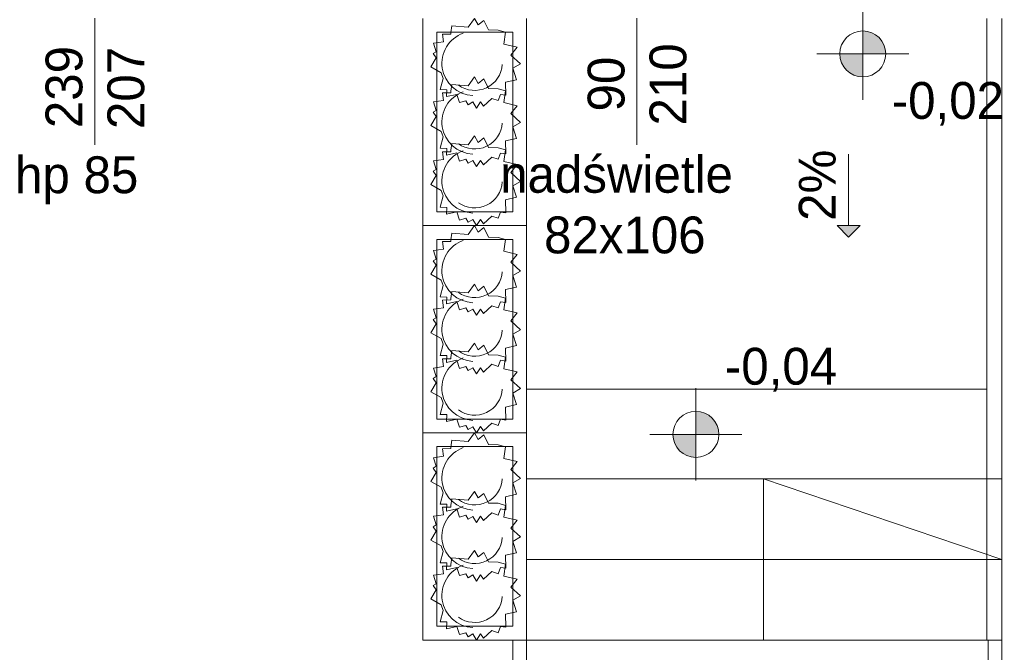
# Model space of a CAD drawing. Extents: x -220425 to -93252, y -20065 to 80294.
# Tile 74 of 103: x -116613 to -112336, y -12968 to -10221. Entities that reach past the tile are written whole.
import ezdxf

# ---------------------------------------------------------------- set-up
doc = ezdxf.new("R2010")
doc.units = 0
doc.header["$MEASUREMENT"] = 0
for name, color, linetype, lineweight, true_color in [('Arch drzwi_Nr_Pióra__4', 7, 'Continuous', 9, 0x029e21), ('Arch okna_Nr_Pióra__4', 7, 'Continuous', 9, 0x029e21), ('Arch wyposarzenie_Nr_Pióra__4', 7, 'Continuous', 9, 0x029e21)]:
    doc.layers.add(name, color=color, linetype=linetype, lineweight=lineweight, true_color=true_color)
for name, color, linetype, lineweight in [('Arch schody_Nr_Pióra__21', 7, 'Continuous', 9), ('arch spadki_Nr_Pióra__21', 7, 'Continuous', 9), ('INWENT RZĘDNE_Nr_Pióra__21', 7, 'Continuous', 9), ('PODKŁAD', 252, 'Continuous', 35)]:
    doc.layers.add(name, color=color, linetype=linetype, lineweight=lineweight)
doc.styles.add('GENERATED_STYLE_2', font='txt')
doc.styles.add('GENERATED_STYLE_6', font='txt')

# ---------------------------------------------------------------- blocks, each defined once
blk = doc.blocks.new('parter')
at = {"layer": 'Arch schody_Nr_Pióra__21', "linetype": 'Continuous'}
blk.add_hatch(color=252, dxfattribs=at).paths.add_polyline_path([(-176873, -11165.1), (-176923, -11115.1), (-176823, -11115.1)], flags=0)
at = {"layer": 'INWENT RZĘDNE_Nr_Pióra__21', "linetype": 'Continuous'}
for points in [[(-176811.5, -10369.6), (-176711.5, -10369.6), (-176719.1, -10331.4), (-176740.8, -10298.9), (-176773.2, -10277.2), (-176811.5, -10269.6)], [(-176811.5, -10369.6), (-176911.5, -10369.6), (-176903.9, -10407.9), (-176882.2, -10440.3), (-176849.8, -10462), (-176811.5, -10469.6)], [(-177536.4, -12021.9), (-177436.4, -12021.9), (-177444, -11983.7), (-177465.7, -11951.2), (-177498.1, -11929.5), (-177536.4, -11921.9)], [(-177536.4, -12021.9), (-177636.4, -12021.9), (-177628.8, -12060.2), (-177607.1, -12092.6), (-177574.6, -12114.3), (-177536.4, -12121.9)]]:
    blk.add_hatch(color=252, dxfattribs=at).paths.add_polyline_path(points, flags=0)
at = {"layer": 'Arch okna_Nr_Pióra__4', "color": 252, "linetype": 'Continuous'}
for p, q in [((-180147.4, -10215.1), (-180147.4, -10765.1)), ((-177792.4, -10215.1), (-177792.4, -10765.1))]:
    blk.add_line(p, q, dxfattribs=at)
at = {"layer": 'Arch schody_Nr_Pióra__21', "color": 252, "linetype": 'Continuous'}
for p, q in [((-178722.4, -10215.2), (-178722.4, -11115.2)), ((-178272.4, -11115.2), (-178272.4, -10215.2)), ((-176272.4, -10215.2), (-176272.4, -12915.2)), ((-176207.4, -10215.2), (-176207.4, -12915.2)), ((-178662.4, -10275.2), (-178662.4, -11055.2)), ((-178332.4, -10275.2), (-178662.4, -10275.2)), ((-178332.4, -11055.2), (-178332.4, -10275.2)), ((-176873, -10805.1), (-176873, -11115.1)), ((-178662.4, -11055.2), (-178332.4, -11055.2)), ((-178272.4, -11115.2), (-178722.4, -11115.2)), ((-178272.4, -11115.2), (-178722.4, -11115.2)), ((-178722.4, -11115.2), (-178722.4, -12015.2)), ((-178272.4, -12015.2), (-178272.4, -11115.2)), ((-176923, -11115.1), (-176823, -11115.1)), ((-176873, -11165.1), (-176923, -11115.1)), ((-176873, -11165.1), (-176823, -11115.1)), ((-178662.4, -11175.2), (-178662.4, -11955.2)), ((-178332.4, -11175.2), (-178662.4, -11175.2)), ((-178332.4, -11955.2), (-178332.4, -11175.2)), ((-176272.4, -11825.2), (-178272.4, -11825.2)), ((-178662.4, -11955.2), (-178332.4, -11955.2)), ((-178272.4, -12015.2), (-178722.4, -12015.2)), ((-178272.4, -12015.2), (-178722.4, -12015.2)), ((-178722.4, -12015.2), (-178722.4, -12915.2)), ((-178272.4, -12915.2), (-178272.4, -12015.2)), ((-178662.4, -12075.2), (-178662.4, -12855.2)), ((-178332.4, -12075.2), (-178662.4, -12075.2)), ((-178332.4, -12855.2), (-178332.4, -12075.2)), ((-176207.4, -12215.2), (-178272.4, -12215.2)), ((-177242.4, -12215.2), (-176207.4, -12565.2)), ((-177242.4, -12915.2), (-177242.4, -12215.2)), ((-176207.4, -12565.2), (-178272.4, -12565.2)), ((-178662.4, -12855.2), (-178332.4, -12855.2)), ((-178272.4, -12915.2), (-178722.4, -12915.2)), ((-178332.4, -12915.2), (-178332.4, -17665.1)), ((-176207.4, -12915.2), (-178272.4, -12915.2)), ((-178272.4, -12915.2), (-178272.4, -17665.1)), ((-176267.4, -12915.2), (-176267.4, -14115.2)), ((-176207.4, -14175.2), (-176207.4, -12915.2))]:
    blk.add_line(p, q, dxfattribs=at)
at = {"layer": 'Arch wyposarzenie_Nr_Pióra__4', "color": 252, "linetype": 'Continuous'}
for p, q in [((-178526.3, -10253.3), (-178498.5, -10215.2)), ((-178498.5, -10215.2), (-178481.8, -10243.5)), ((-178600.5, -10276.7), (-178596.5, -10247.6)), ((-178596.5, -10247.6), (-178526.3, -10253.3)), ((-178481.8, -10243.5), (-178458.2, -10224)), ((-178458.2, -10224), (-178436.7, -10265.4)), ((-178637.2, -10284), (-178600.9, -10283.6)), ((-178632.2, -10317.2), (-178637.2, -10284)), ((-178600.9, -10283.6), (-178600.5, -10276.7)), ((-178436.7, -10265.4), (-178395.4, -10266.7)), ((-178395.4, -10266.7), (-178363.2, -10275.5)), ((-178363.2, -10275.5), (-178370.4, -10326.6)), ((-178676.8, -10323.2), (-178632.2, -10317.2)), ((-178664.9, -10360.6), (-178676.8, -10323.2)), ((-178370.4, -10326.6), (-178313.2, -10340)), ((-178313.2, -10340), (-178340.8, -10374.6)), ((-178688.3, -10426.2), (-178664.6, -10387)), ((-178677.3, -10368.2), (-178664.9, -10360.6)), ((-178664.6, -10387), (-178677.3, -10368.2)), ((-178340.8, -10374.6), (-178299, -10412.8)), ((-178643.6, -10451.6), (-178688.3, -10426.2)), ((-178299, -10412.8), (-178332.4, -10432)), ((-178332.4, -10432), (-178316.3, -10481.9)), ((-178647.3, -10524.7), (-178634.2, -10475.9)), ((-178634.2, -10475.9), (-178643.6, -10451.6)), ((-178526.3, -10507.8), (-178498.5, -10469.6)), ((-178498.5, -10469.6), (-178481.8, -10497.9)), ((-178481.8, -10497.9), (-178458.2, -10478.5)), ((-178458.2, -10478.5), (-178436.7, -10519.9)), ((-178600.5, -10531.2), (-178596.5, -10502.1)), ((-178596.5, -10502.1), (-178526.3, -10507.8)), ((-178436.7, -10519.9), (-178395.4, -10521.2)), ((-178395.4, -10521.2), (-178363.2, -10530)), ((-178316.3, -10481.9), (-178363.9, -10492.5)), ((-178363.9, -10492.5), (-178362.6, -10549)), ((-178618.6, -10525.4), (-178647.3, -10524.7)), ((-178637.2, -10538.4), (-178600.9, -10538.1)), ((-178632.2, -10571.6), (-178637.2, -10538.4)), ((-178619.2, -10555.2), (-178618.6, -10525.4)), ((-178574.9, -10545.4), (-178619.2, -10555.2)), ((-178600.9, -10538.1), (-178600.5, -10531.2)), ((-178563.1, -10580.7), (-178574.9, -10545.4)), ((-178422.4, -10563.2), (-178458.6, -10596.5)), ((-178395.7, -10572.6), (-178422.4, -10563.2)), ((-178385.8, -10545.9), (-178395.7, -10572.6)), ((-178362.6, -10549), (-178385.8, -10545.9)), ((-178363.2, -10530), (-178370.4, -10581)), ((-178676.8, -10577.6), (-178632.2, -10571.6)), ((-178664.9, -10615.1), (-178676.8, -10577.6)), ((-178536.5, -10572.7), (-178563.1, -10580.7)), ((-178525.4, -10590.2), (-178536.5, -10572.7)), ((-178505.2, -10577.9), (-178525.4, -10590.2)), ((-178489.7, -10604.6), (-178505.2, -10577.9)), ((-178471.6, -10577.7), (-178489.7, -10604.6)), ((-178458.6, -10596.5), (-178471.6, -10577.7)), ((-178370.4, -10581), (-178313.2, -10594.4)), ((-178313.2, -10594.4), (-178340.8, -10629.1)), ((-178688.3, -10680.6), (-178664.6, -10641.5)), ((-178677.3, -10622.7), (-178664.9, -10615.1)), ((-178664.6, -10641.5), (-178677.3, -10622.7)), ((-178340.8, -10629.1), (-178299, -10667.3)), ((-178643.6, -10706), (-178688.3, -10680.6)), ((-178299, -10667.3), (-178332.4, -10686.4)), ((-178332.4, -10686.4), (-178316.3, -10736.3)), ((-178647.3, -10779.2), (-178634.2, -10730.4)), ((-178634.2, -10730.4), (-178643.6, -10706)), ((-178526.3, -10763.9), (-178498.5, -10725.7)), ((-178498.5, -10725.7), (-178481.8, -10754)), ((-178481.8, -10754), (-178458.2, -10734.5)), ((-178458.2, -10734.5), (-178436.7, -10776)), ((-178600.5, -10787.3), (-178596.5, -10758.1)), ((-178596.5, -10758.1), (-178526.3, -10763.9)), ((-178436.7, -10776), (-178395.4, -10777.3)), ((-178395.4, -10777.3), (-178363.2, -10786)), ((-178316.3, -10736.3), (-178363.9, -10746.9)), ((-178363.9, -10746.9), (-178362.6, -10803.4)), ((-178618.6, -10779.9), (-178647.3, -10779.2)), ((-178637.2, -10794.5), (-178600.9, -10794.2)), ((-178632.2, -10827.7), (-178637.2, -10794.5)), ((-178619.2, -10809.6), (-178618.6, -10779.9)), ((-178574.9, -10799.9), (-178619.2, -10809.6)), ((-178600.9, -10794.2), (-178600.5, -10787.3)), ((-178563.1, -10835.2), (-178574.9, -10799.9)), ((-178422.4, -10817.6), (-178458.6, -10851)), ((-178395.7, -10827.1), (-178422.4, -10817.6)), ((-178385.8, -10800.3), (-178395.7, -10827.1)), ((-178362.6, -10803.4), (-178385.8, -10800.3)), ((-178363.2, -10786), (-178370.4, -10837.1)), ((-178676.8, -10833.7), (-178632.2, -10827.7)), ((-178664.9, -10871.2), (-178676.8, -10833.7)), ((-178536.5, -10827.2), (-178563.1, -10835.2)), ((-178525.4, -10844.7), (-178536.5, -10827.2)), ((-178505.2, -10832.3), (-178525.4, -10844.7)), ((-178489.7, -10859.1), (-178505.2, -10832.3)), ((-178471.6, -10832.2), (-178489.7, -10859.1)), ((-178458.6, -10851), (-178471.6, -10832.2)), ((-178370.4, -10837.1), (-178313.2, -10850.5)), ((-178313.2, -10850.5), (-178340.8, -10885.2)), ((-178688.3, -10936.7), (-178664.6, -10897.6)), ((-178677.3, -10878.8), (-178664.9, -10871.2)), ((-178664.6, -10897.6), (-178677.3, -10878.8)), ((-178340.8, -10885.2), (-178299, -10923.3)), ((-178643.6, -10962.1), (-178688.3, -10936.7)), ((-178299, -10923.3), (-178332.4, -10942.5)), ((-178332.4, -10942.5), (-178316.3, -10992.4)), ((-178647.3, -11035.3), (-178634.2, -10986.4)), ((-178634.2, -10986.4), (-178643.6, -10962.1)), ((-178316.3, -10992.4), (-178363.9, -11003)), ((-178618.6, -11036), (-178647.3, -11035.3)), ((-178363.9, -11003), (-178362.6, -11059.5)), ((-178619.2, -11065.7), (-178618.6, -11036)), ((-178574.9, -11056), (-178619.2, -11065.7)), ((-178563.1, -11091.2), (-178574.9, -11056)), ((-178422.4, -11073.7), (-178458.6, -11107.1)), ((-178395.7, -11083.2), (-178422.4, -11073.7)), ((-178385.8, -11056.4), (-178395.7, -11083.2)), ((-178362.6, -11059.5), (-178385.8, -11056.4)), ((-178536.5, -11083.3), (-178563.1, -11091.2)), ((-178525.4, -11100.8), (-178536.5, -11083.3)), ((-178526.3, -11153.3), (-178498.5, -11115.2)), ((-178505.2, -11088.4), (-178525.4, -11100.8)), ((-178489.7, -11115.2), (-178505.2, -11088.4)), ((-178498.5, -11115.2), (-178481.8, -11143.5)), ((-178471.6, -11088.3), (-178489.7, -11115.2)), ((-178458.6, -11107.1), (-178471.6, -11088.3)), ((-178600.5, -11176.7), (-178596.5, -11147.6)), ((-178596.5, -11147.6), (-178526.3, -11153.3)), ((-178481.8, -11143.5), (-178458.2, -11124)), ((-178458.2, -11124), (-178436.7, -11165.4)), ((-178637.2, -11184), (-178600.9, -11183.6)), ((-178632.2, -11217.2), (-178637.2, -11184)), ((-178600.9, -11183.6), (-178600.5, -11176.7)), ((-178436.7, -11165.4), (-178395.4, -11166.7)), ((-178395.4, -11166.7), (-178363.2, -11175.5)), ((-178363.2, -11175.5), (-178370.4, -11226.6)), ((-178676.8, -11223.2), (-178632.2, -11217.2)), ((-178664.9, -11260.6), (-178676.8, -11223.2)), ((-178370.4, -11226.6), (-178313.2, -11240)), ((-178313.2, -11240), (-178340.8, -11274.6)), ((-178688.3, -11326.2), (-178664.6, -11287)), ((-178677.3, -11268.2), (-178664.9, -11260.6)), ((-178664.6, -11287), (-178677.3, -11268.2)), ((-178340.8, -11274.6), (-178299, -11312.8)), ((-178643.6, -11351.6), (-178688.3, -11326.2)), ((-178299, -11312.8), (-178332.4, -11332)), ((-178332.4, -11332), (-178316.3, -11381.9)), ((-178647.3, -11424.7), (-178634.2, -11375.9)), ((-178634.2, -11375.9), (-178643.6, -11351.6)), ((-178526.3, -11407.8), (-178498.5, -11369.6)), ((-178498.5, -11369.6), (-178481.8, -11397.9)), ((-178600.5, -11431.2), (-178596.5, -11402.1)), ((-178596.5, -11402.1), (-178526.3, -11407.8)), ((-178481.8, -11397.9), (-178458.2, -11378.5)), ((-178458.2, -11378.5), (-178436.7, -11419.9)), ((-178436.7, -11419.9), (-178395.4, -11421.2)), ((-178316.3, -11381.9), (-178363.9, -11392.5)), ((-178363.9, -11392.5), (-178362.6, -11449)), ((-178618.6, -11425.4), (-178647.3, -11424.7)), ((-178637.2, -11438.4), (-178600.9, -11438.1)), ((-178632.2, -11471.6), (-178637.2, -11438.4)), ((-178619.2, -11455.2), (-178618.6, -11425.4)), ((-178574.9, -11445.4), (-178619.2, -11455.2)), ((-178600.9, -11438.1), (-178600.5, -11431.2)), ((-178563.1, -11480.7), (-178574.9, -11445.4)), ((-178385.8, -11445.9), (-178395.7, -11472.6)), ((-178395.4, -11421.2), (-178363.2, -11430)), ((-178362.6, -11449), (-178385.8, -11445.9)), ((-178363.2, -11430), (-178370.4, -11481)), ((-178676.8, -11477.6), (-178632.2, -11471.6)), ((-178664.9, -11515.1), (-178676.8, -11477.6)), ((-178536.5, -11472.7), (-178563.1, -11480.7)), ((-178525.4, -11490.2), (-178536.5, -11472.7)), ((-178505.2, -11477.9), (-178525.4, -11490.2)), ((-178489.7, -11504.6), (-178505.2, -11477.9)), ((-178471.6, -11477.7), (-178489.7, -11504.6)), ((-178458.6, -11496.5), (-178471.6, -11477.7)), ((-178422.4, -11463.2), (-178458.6, -11496.5)), ((-178395.7, -11472.6), (-178422.4, -11463.2)), ((-178370.4, -11481), (-178313.2, -11494.4)), ((-178313.2, -11494.4), (-178340.8, -11529.1)), ((-178688.3, -11580.6), (-178664.6, -11541.5)), ((-178677.3, -11522.7), (-178664.9, -11515.1)), ((-178664.6, -11541.5), (-178677.3, -11522.7)), ((-178340.8, -11529.1), (-178299, -11567.3)), ((-178643.6, -11606), (-178688.3, -11580.6)), ((-178299, -11567.3), (-178332.4, -11586.4)), ((-178332.4, -11586.4), (-178316.3, -11636.3)), ((-178647.3, -11679.2), (-178634.2, -11630.4)), ((-178634.2, -11630.4), (-178643.6, -11606)), ((-178526.3, -11663.9), (-178498.5, -11625.7)), ((-178498.5, -11625.7), (-178481.8, -11654)), ((-178600.5, -11687.3), (-178596.5, -11658.1)), ((-178596.5, -11658.1), (-178526.3, -11663.9)), ((-178481.8, -11654), (-178458.2, -11634.5)), ((-178458.2, -11634.5), (-178436.7, -11676)), ((-178436.7, -11676), (-178395.4, -11677.3)), ((-178316.3, -11636.3), (-178363.9, -11646.9)), ((-178363.9, -11646.9), (-178362.6, -11703.4)), ((-178618.6, -11679.9), (-178647.3, -11679.2)), ((-178637.2, -11694.5), (-178600.9, -11694.2)), ((-178632.2, -11727.7), (-178637.2, -11694.5)), ((-178619.2, -11709.6), (-178618.6, -11679.9)), ((-178574.9, -11699.9), (-178619.2, -11709.6)), ((-178600.9, -11694.2), (-178600.5, -11687.3)), ((-178563.1, -11735.2), (-178574.9, -11699.9)), ((-178422.4, -11717.6), (-178458.6, -11751)), ((-178395.7, -11727.1), (-178422.4, -11717.6)), ((-178385.8, -11700.3), (-178395.7, -11727.1)), ((-178395.4, -11677.3), (-178363.2, -11686)), ((-178362.6, -11703.4), (-178385.8, -11700.3)), ((-178363.2, -11686), (-178370.4, -11737.1)), ((-178676.8, -11733.7), (-178632.2, -11727.7)), ((-178664.9, -11771.2), (-178676.8, -11733.7)), ((-178536.5, -11727.2), (-178563.1, -11735.2)), ((-178525.4, -11744.7), (-178536.5, -11727.2)), ((-178505.2, -11732.3), (-178525.4, -11744.7)), ((-178489.7, -11759.1), (-178505.2, -11732.3)), ((-178471.6, -11732.2), (-178489.7, -11759.1)), ((-178458.6, -11751), (-178471.6, -11732.2)), ((-178370.4, -11737.1), (-178313.2, -11750.5)), ((-178313.2, -11750.5), (-178340.8, -11785.2)), ((-178688.3, -11836.7), (-178664.6, -11797.6)), ((-178677.3, -11778.8), (-178664.9, -11771.2)), ((-178664.6, -11797.6), (-178677.3, -11778.8)), ((-178340.8, -11785.2), (-178299, -11823.3)), ((-178643.6, -11862.1), (-178688.3, -11836.7)), ((-178299, -11823.3), (-178332.4, -11842.5)), ((-178332.4, -11842.5), (-178316.3, -11892.4)), ((-178647.3, -11935.3), (-178634.2, -11886.4)), ((-178634.2, -11886.4), (-178643.6, -11862.1)), ((-178316.3, -11892.4), (-178363.9, -11903)), ((-178363.9, -11903), (-178362.6, -11959.5)), ((-178618.6, -11936), (-178647.3, -11935.3)), ((-178619.2, -11965.7), (-178618.6, -11936)), ((-178574.9, -11956), (-178619.2, -11965.7)), ((-178563.1, -11991.2), (-178574.9, -11956)), ((-178422.4, -11973.7), (-178458.6, -12007.1)), ((-178395.7, -11983.2), (-178422.4, -11973.7)), ((-178385.8, -11956.4), (-178395.7, -11983.2)), ((-178362.6, -11959.5), (-178385.8, -11956.4)), ((-178536.5, -11983.3), (-178563.1, -11991.2)), ((-178525.4, -12000.8), (-178536.5, -11983.3)), ((-178526.3, -12053.3), (-178498.5, -12015.2)), ((-178505.2, -11988.4), (-178525.4, -12000.8)), ((-178489.7, -12015.2), (-178505.2, -11988.4)), ((-178498.5, -12015.2), (-178481.8, -12043.5)), ((-178471.6, -11988.3), (-178489.7, -12015.2)), ((-178458.6, -12007.1), (-178471.6, -11988.3)), ((-178600.5, -12076.7), (-178596.5, -12047.6)), ((-178596.5, -12047.6), (-178526.3, -12053.3)), ((-178481.8, -12043.5), (-178458.2, -12024)), ((-178458.2, -12024), (-178436.7, -12065.4)), ((-178637.2, -12084), (-178600.9, -12083.6)), ((-178632.2, -12117.2), (-178637.2, -12084)), ((-178600.9, -12083.6), (-178600.5, -12076.7)), ((-178436.7, -12065.4), (-178395.4, -12066.7)), ((-178395.4, -12066.7), (-178363.2, -12075.5)), ((-178363.2, -12075.5), (-178370.4, -12126.6)), ((-178676.8, -12123.2), (-178632.2, -12117.2)), ((-178664.9, -12160.6), (-178676.8, -12123.2)), ((-178370.4, -12126.6), (-178313.2, -12140)), ((-178313.2, -12140), (-178340.8, -12174.6)), ((-178688.3, -12226.2), (-178664.6, -12187)), ((-178677.3, -12168.2), (-178664.9, -12160.6)), ((-178664.6, -12187), (-178677.3, -12168.2)), ((-178340.8, -12174.6), (-178299, -12212.8)), ((-178643.6, -12251.6), (-178688.3, -12226.2)), ((-178299, -12212.8), (-178332.4, -12232)), ((-178332.4, -12232), (-178316.3, -12281.9)), ((-178634.2, -12275.9), (-178643.6, -12251.6)), ((-178526.3, -12307.8), (-178498.5, -12269.6)), ((-178498.5, -12269.6), (-178481.8, -12297.9)), ((-178647.3, -12324.7), (-178634.2, -12275.9)), ((-178600.5, -12331.2), (-178596.5, -12302.1)), ((-178596.5, -12302.1), (-178526.3, -12307.8)), ((-178481.8, -12297.9), (-178458.2, -12278.5)), ((-178458.2, -12278.5), (-178436.7, -12319.9)), ((-178316.3, -12281.9), (-178363.9, -12292.5)), ((-178363.9, -12292.5), (-178362.6, -12349)), ((-178618.6, -12325.4), (-178647.3, -12324.7)), ((-178637.2, -12338.4), (-178600.9, -12338.1)), ((-178632.2, -12371.6), (-178637.2, -12338.4)), ((-178619.2, -12355.2), (-178618.6, -12325.4)), ((-178574.9, -12345.4), (-178619.2, -12355.2)), ((-178600.9, -12338.1), (-178600.5, -12331.2)), ((-178563.1, -12380.7), (-178574.9, -12345.4)), ((-178436.7, -12319.9), (-178395.4, -12321.2)), ((-178385.8, -12345.9), (-178395.7, -12372.6)), ((-178395.4, -12321.2), (-178363.2, -12330)), ((-178362.6, -12349), (-178385.8, -12345.9)), ((-178363.2, -12330), (-178370.4, -12381)), ((-178676.8, -12377.6), (-178632.2, -12371.6)), ((-178664.9, -12415.1), (-178676.8, -12377.6)), ((-178536.5, -12372.7), (-178563.1, -12380.7)), ((-178525.4, -12390.2), (-178536.5, -12372.7)), ((-178505.2, -12377.9), (-178525.4, -12390.2)), ((-178489.7, -12404.6), (-178505.2, -12377.9)), ((-178471.6, -12377.7), (-178489.7, -12404.6)), ((-178458.6, -12396.5), (-178471.6, -12377.7)), ((-178422.4, -12363.2), (-178458.6, -12396.5)), ((-178395.7, -12372.6), (-178422.4, -12363.2)), ((-178370.4, -12381), (-178313.2, -12394.4)), ((-178313.2, -12394.4), (-178340.8, -12429.1)), ((-178688.3, -12480.6), (-178664.6, -12441.5)), ((-178677.3, -12422.7), (-178664.9, -12415.1)), ((-178664.6, -12441.5), (-178677.3, -12422.7)), ((-178340.8, -12429.1), (-178299, -12467.3)), ((-178643.6, -12506), (-178688.3, -12480.6)), ((-178299, -12467.3), (-178332.4, -12486.4)), ((-178332.4, -12486.4), (-178316.3, -12536.3)), ((-178647.3, -12579.2), (-178634.2, -12530.4)), ((-178634.2, -12530.4), (-178643.6, -12506)), ((-178526.3, -12563.9), (-178498.5, -12525.7)), ((-178498.5, -12525.7), (-178481.8, -12554)), ((-178600.5, -12587.3), (-178596.5, -12558.1)), ((-178596.5, -12558.1), (-178526.3, -12563.9)), ((-178481.8, -12554), (-178458.2, -12534.5)), ((-178458.2, -12534.5), (-178436.7, -12576)), ((-178316.3, -12536.3), (-178363.9, -12546.9)), ((-178363.9, -12546.9), (-178362.6, -12603.4)), ((-178618.6, -12579.9), (-178647.3, -12579.2)), ((-178637.2, -12594.5), (-178600.9, -12594.2)), ((-178632.2, -12627.7), (-178637.2, -12594.5)), ((-178619.2, -12609.6), (-178618.6, -12579.9)), ((-178574.9, -12599.9), (-178619.2, -12609.6)), ((-178600.9, -12594.2), (-178600.5, -12587.3)), ((-178563.1, -12635.2), (-178574.9, -12599.9)), ((-178422.4, -12617.6), (-178458.6, -12651)), ((-178436.7, -12576), (-178395.4, -12577.3)), ((-178395.7, -12627.1), (-178422.4, -12617.6)), ((-178385.8, -12600.3), (-178395.7, -12627.1)), ((-178395.4, -12577.3), (-178363.2, -12586)), ((-178362.6, -12603.4), (-178385.8, -12600.3)), ((-178363.2, -12586), (-178370.4, -12637.1)), ((-178676.8, -12633.7), (-178632.2, -12627.7)), ((-178664.9, -12671.2), (-178676.8, -12633.7)), ((-178536.5, -12627.2), (-178563.1, -12635.2)), ((-178525.4, -12644.7), (-178536.5, -12627.2)), ((-178505.2, -12632.3), (-178525.4, -12644.7)), ((-178489.7, -12659.1), (-178505.2, -12632.3)), ((-178471.6, -12632.2), (-178489.7, -12659.1)), ((-178458.6, -12651), (-178471.6, -12632.2)), ((-178370.4, -12637.1), (-178313.2, -12650.5)), ((-178313.2, -12650.5), (-178340.8, -12685.2)), ((-178688.3, -12736.7), (-178664.6, -12697.6)), ((-178677.3, -12678.8), (-178664.9, -12671.2)), ((-178664.6, -12697.6), (-178677.3, -12678.8)), ((-178340.8, -12685.2), (-178299, -12723.3)), ((-178643.6, -12762.1), (-178688.3, -12736.7)), ((-178299, -12723.3), (-178332.4, -12742.5)), ((-178332.4, -12742.5), (-178316.3, -12792.4)), ((-178647.3, -12835.3), (-178634.2, -12786.4)), ((-178634.2, -12786.4), (-178643.6, -12762.1)), ((-178316.3, -12792.4), (-178363.9, -12803)), ((-178363.9, -12803), (-178362.6, -12859.5)), ((-178618.6, -12836), (-178647.3, -12835.3)), ((-178619.2, -12865.7), (-178618.6, -12836)), ((-178574.9, -12856), (-178619.2, -12865.7)), ((-178563.1, -12891.2), (-178574.9, -12856)), ((-178422.4, -12873.7), (-178458.6, -12907.1)), ((-178395.7, -12883.2), (-178422.4, -12873.7)), ((-178385.8, -12856.4), (-178395.7, -12883.2)), ((-178362.6, -12859.5), (-178385.8, -12856.4)), ((-178536.5, -12883.3), (-178563.1, -12891.2)), ((-178525.4, -12900.8), (-178536.5, -12883.3)), ((-178505.2, -12888.4), (-178525.4, -12900.8)), ((-178489.7, -12915.2), (-178505.2, -12888.4)), ((-178471.6, -12888.3), (-178489.7, -12915.2)), ((-178458.6, -12907.1), (-178471.6, -12888.3))]:
    blk.add_line(p, q, dxfattribs=at)
for centre, major_axis, start_param, end_param in [((-178497.4, -10410.7), (142.6, 0), 1.927535, 4.652962), ((-178497.4, -10410.7), (119.4, 0), 4.078423, 6.243896), ((-178497.4, -10665.2), (142.6, 0), 1.927535, 4.652962), ((-178497.4, -10665.2), (119.4, 0), 4.078423, 6.243896), ((-178497.4, -10921.2), (142.6, 0), 1.927535, 4.652962), ((-178497.4, -10921.2), (119.4, 0), 4.078423, 6.243896), ((-178497.4, -11310.7), (142.6, 0), 1.927535, 4.652962), ((-178497.4, -11310.7), (119.4, 0), 4.078423, 6.243896), ((-178497.4, -11565.2), (142.6, 0), 1.927535, 4.652962), ((-178497.4, -11565.2), (119.4, 0), 4.078423, 6.243896), ((-178497.4, -11821.2), (142.6, 0), 1.927535, 4.652962), ((-178497.4, -11821.2), (119.4, 0), 4.078423, 6.243896), ((-178497.4, -12210.7), (142.6, 0), 1.927535, 4.652962), ((-178497.4, -12210.7), (119.4, 0), 4.078423, 6.243896), ((-178497.4, -12465.2), (142.6, 0), 1.927535, 4.652962), ((-178497.4, -12465.2), (119.4, 0), 4.078423, 6.243896), ((-178497.4, -12721.2), (142.6, 0), 1.927535, 4.652962), ((-178497.4, -12721.2), (119.4, 0), 4.078423, 6.243896)]:
    blk.add_ellipse(centre, major_axis=major_axis, ratio=0.982005, start_param=start_param, end_param=end_param, dxfattribs=at)
at = {"layer": 'INWENT RZĘDNE_Nr_Pióra__21', "color": 252, "linetype": 'Continuous'}
for p, q in [((-176811.5, -10569.6), (-176811.5, -10169.6)), ((-177011.5, -10369.6), (-176611.5, -10369.6)), ((-177536.4, -12221.9), (-177536.4, -11821.9)), ((-177736.4, -12021.9), (-177336.4, -12021.9))]:
    blk.add_line(p, q, dxfattribs=at)
for centre in [(-176811.5, -10369.6), (-177536.4, -12021.9)]:
    blk.add_circle(centre, 100, dxfattribs=at)
at = {"layer": 'Arch drzwi_Nr_Pióra__4', "color": 252, "linetype": 'Continuous', "style": 'GENERATED_STYLE_6'}
for s, p in [('210', (-177577.9, -10680.6)), ('90', (-177846.6, -10619.7))]:
    blk.add_text(s, height=160, rotation=90, dxfattribs=at).set_placement(p)
for s, p in [('nadświetle', (-178386.7, -10972.5)), ('82x106', (-178196.2, -11235.7))]:
    blk.add_text(s, height=160, dxfattribs=at).set_placement(p)
at = {"layer": 'Arch okna_Nr_Pióra__4', "color": 252, "linetype": 'Continuous', "style": 'GENERATED_STYLE_6'}
for s, p in [('239', (-180201.6, -10692.1)), ('207', (-179932.9, -10695.9))]:
    blk.add_text(s, height=160, rotation=90, dxfattribs=at).set_placement(p)
blk.add_text('hp 85', height=160, dxfattribs=at).set_placement((-180494, -10974.5))
at = {"layer": 'arch spadki_Nr_Pióra__21', "color": 252, "linetype": 'Continuous', "style": 'GENERATED_STYLE_6'}
blk.add_text('2%', height=160, rotation=90, dxfattribs=at).set_placement((-176929.3, -11094.7))
at = {"layer": 'INWENT RZĘDNE_Nr_Pióra__21', "color": 252, "char_height": 160, "attachment_point": 7, "style": 'GENERATED_STYLE_2'}
for s, insert in [('{-0,02}', (-176685.7, -10681.5)), ('{-0,04}', (-177410.5, -11835.7))]:
    blk.add_mtext(s, dxfattribs=dict(at, insert=insert))

msp = doc.modelspace()

# ---------------------------------------------------------------- block references
at = {"layer": 'PODKŁAD'}
msp.add_blockref('parter', (63860.6, 0), dxfattribs=at)
msp.add_blockref('parter', (63860.6, 0), dxfattribs=at)

doc.saveas('drawing.dxf')
